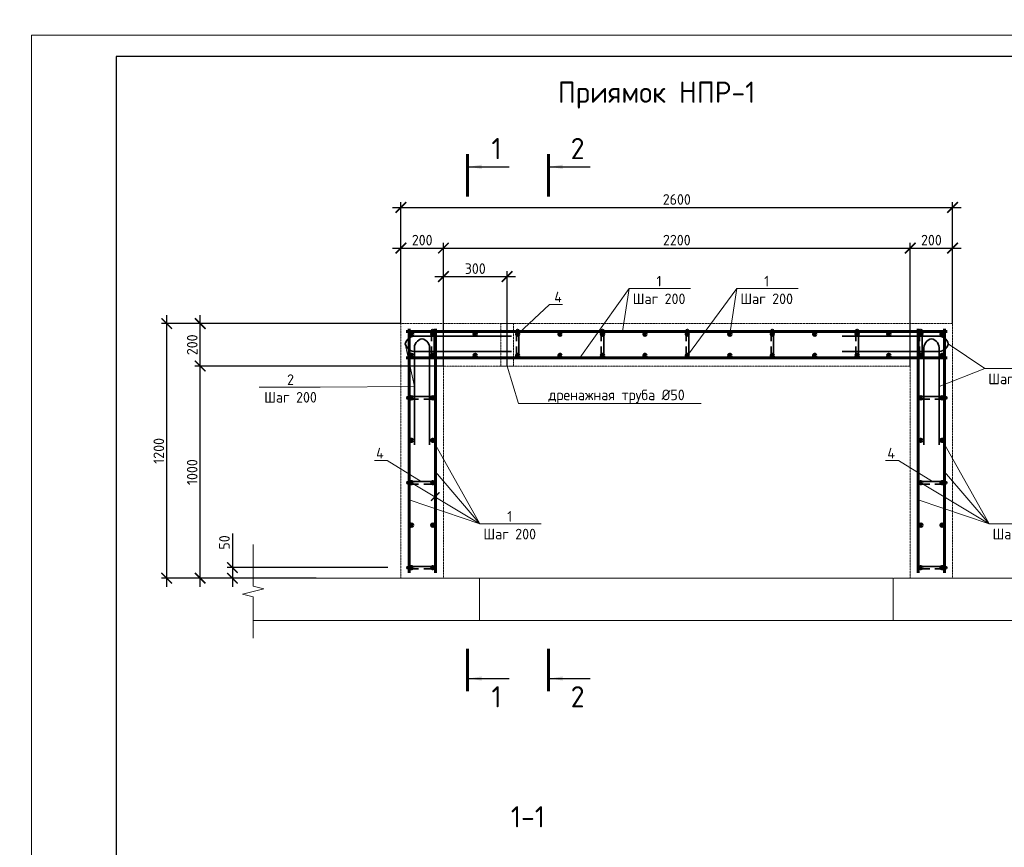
# Model space of a CAD drawing. Header units: millimetres. Extents: x 130535 to 1380046, y -231620 to 121434.
# Tile 37 of 135: x 344320 to 367523, y 15076 to 34578. Entities that reach past the tile are written whole.
import ezdxf
from ezdxf import colors
from ezdxf.entities.mleader import LeaderData, LeaderLine
from ezdxf.enums import TextEntityAlignment as Align
from ezdxf.math import Vec2, Vec3

# ---------------------------------------------------------------- set-up
doc = ezdxf.new("R2010")
doc.units = ezdxf.units.MM
doc.linetypes.add('DASHED', pattern=[7, 5, -2, 0])
doc.layers.get('DEFPOINTS').update_dxf_attribs({"lineweight": 0})
for name, color, linetype, lineweight in [('!PIARENA-KR-ADDITIONAL TEXT_ВЫНОСКИ', 7, 'Continuous', 13), ('Основная 0.35', 7, 'Continuous', 35), ('Основная 0.60', 7, 'Continuous', 60), ('РАЗМЕРЫ', 7, 'Continuous', 9), ('Символы 0.20', 7, 'Continuous', 20), ('Текст 5.00', 7, 'Continuous', 50), ('Тонкая', 7, 'Continuous', 20), ('Тонкая 0.20', 7, 'Continuous', 20), ('ТОНКИЕ', 7, 'Continuous', 9), ('Штриховая 0.20', 7, 'DASHED', 20)]:
    doc.layers.add(name, color=color, linetype=linetype, lineweight=lineweight)
doc.layers.add('ТОЛСТЫЕ_ОСНОВНЫЕ', color=7, linetype='Continuous')
doc.styles.add('!Main', font='isocpeui.ttf')
doc.styles.add('GOST-2.304_Type-B', font='GOST_Common.ttf')
doc.dimstyles.new('СПДС', dxfattribs={"dimscale": 100, "dimtxt": 2.5, "dimasz": 2.5, "dimexe": 1.25, "dimexo": 0, "dimtad": 1, "dimdec": 0, "dimtxsty": 'GOST-2.304_Type-B', "dimblk": 'ARCHTICK', "dimcen": 2.5, "dimdle": 2, "dimadec": 0, "dimazin": 2, "dimtfac": 0.75, "dimtdec": 0, "dimtmove": 1, "dimatfit": 3, "dimfxl": 1, "dimtolj": 1, "dimarcsym": 1})

# ---------------------------------------------------------------- blocks, each defined once
blk = doc.blocks.new('*U1415')
at = {"layer": 'ТОЛСТЫЕ_ОСНОВНЫЕ'}
blk.add_lwpolyline([(20, 5), (589, 5), (589, 415), (20, 415)], close=True, dxfattribs=at)
at = {"layer": 'ТОНКИЕ'}
blk.add_lwpolyline([(0, 0), (594, 0), (594, 420), (0, 420)], close=True, dxfattribs=at)
blk = doc.blocks.new('_ArchTick')
at = {"color": 0, "linetype": 'ByBlock', "const_width": 0.15}
blk.add_lwpolyline([(-0.5, -0.5), (0.5, 0.5)], dxfattribs=at)
blk = doc.blocks.new('*D429')
at = {"layer": 'DEFPOINTS', "color": 0, "linetype": 'Continuous', "lineweight": 0, "transparency": 16777216}
for p in [(352993, 21667), (349333, 21417), (351305, 21417)]:
    blk.add_point(p, dxfattribs=at)
at = {"layer": 'РАЗМЕРЫ', "color": 0, "linetype": 'Continuous', "lineweight": -2, "transparency": 16777216}
for p, q in [((349333, 22473), (349333, 21667)), ((349333, 21867), (349333, 21217)), ((352993, 21667), (349208, 21667)), ((351305, 21417), (349208, 21417))]:
    blk.add_line(p, q, dxfattribs=at)
at = {"layer": 'РАЗМЕРЫ', "color": 0, "linetype": 'Continuous', "lineweight": -2, "transparency": 16777216, "xscale": 250, "yscale": 250, "zscale": 250}
for p, rotation in [((349333, 21667), 90), ((349333, 21417), 270)]:
    blk.add_blockref('_ArchTick', p, dxfattribs=dict(at, rotation=rotation))
at = {"layer": 'РАЗМЕРЫ', "color": 0, "linetype": 'Continuous', "lineweight": 0, "transparency": 16777216, "insert": (349145, 22260), "char_height": 250, "attachment_point": 5, "rotation": 90, "style": 'GOST-2.304_Type-B'}
blk.add_mtext('\\A1;50', dxfattribs=at)
blk = doc.blocks.new('*D430')
at = {"layer": 'DEFPOINTS', "color": 0, "linetype": 'Continuous', "lineweight": 0, "transparency": 16777216}
for p in [(348573, 26417), (354305, 26417), (349824, 21417)]:
    blk.add_point(p, dxfattribs=at)
at = {"layer": 'РАЗМЕРЫ', "color": 0, "linetype": 'Continuous', "lineweight": -2, "transparency": 16777216}
for p, q in [((348573, 21217), (348573, 26617)), ((354305, 26417), (348448, 26417)), ((349824, 21417), (348448, 21417))]:
    blk.add_line(p, q, dxfattribs=at)
at = {"layer": 'РАЗМЕРЫ', "color": 0, "linetype": 'Continuous', "lineweight": -2, "transparency": 16777216, "xscale": 250, "yscale": 250, "zscale": 250}
for p, rotation in [((348573, 26417), 90), ((348573, 21417), 270)]:
    blk.add_blockref('_ArchTick', p, dxfattribs=dict(at, rotation=rotation))
at = {"layer": 'РАЗМЕРЫ', "color": 0, "linetype": 'Continuous', "lineweight": 0, "transparency": 16777216, "insert": (348386, 23917), "char_height": 250, "attachment_point": 5, "rotation": 90, "style": 'GOST-2.304_Type-B'}
blk.add_mtext('\\A1;1000', dxfattribs=at)
blk = doc.blocks.new('*D431')
at = {"layer": 'DEFPOINTS', "color": 0, "linetype": 'Continuous', "lineweight": 0, "transparency": 16777216}
for p in [(348573, 27417), (353305, 27417), (354305, 26417)]:
    blk.add_point(p, dxfattribs=at)
at = {"layer": 'РАЗМЕРЫ', "color": 0, "linetype": 'Continuous', "lineweight": -2, "transparency": 16777216}
for p, q in [((348573, 26217), (348573, 27617)), ((353305, 27417), (348448, 27417)), ((354305, 26417), (348448, 26417))]:
    blk.add_line(p, q, dxfattribs=at)
at = {"layer": 'РАЗМЕРЫ', "color": 0, "linetype": 'Continuous', "lineweight": -2, "transparency": 16777216, "xscale": 250, "yscale": 250, "zscale": 250}
for p, rotation in [((348573, 27417), 90), ((348573, 26417), 270)]:
    blk.add_blockref('_ArchTick', p, dxfattribs=dict(at, rotation=rotation))
at = {"layer": 'РАЗМЕРЫ', "color": 0, "linetype": 'Continuous', "lineweight": 0, "transparency": 16777216, "insert": (348386, 26917), "char_height": 250, "attachment_point": 5, "rotation": 90, "style": 'GOST-2.304_Type-B'}
blk.add_mtext('\\A1;200', dxfattribs=at)
blk = doc.blocks.new('*D432')
at = {"layer": 'DEFPOINTS', "color": 0, "linetype": 'Continuous', "lineweight": 0, "transparency": 16777216}
for p in [(354305, 29196), (353305, 27417), (354305, 26417)]:
    blk.add_point(p, dxfattribs=at)
at = {"layer": 'РАЗМЕРЫ', "color": 0, "linetype": 'Continuous', "lineweight": -2, "transparency": 16777216}
for p, q in [((353305, 27417), (353305, 29321)), ((354305, 26417), (354305, 29321)), ((353105, 29196), (354505, 29196))]:
    blk.add_line(p, q, dxfattribs=at)
at = {"layer": 'РАЗМЕРЫ', "color": 0, "linetype": 'Continuous', "lineweight": -2, "transparency": 16777216, "xscale": 250, "yscale": 250, "zscale": 250, "rotation": 180}
blk.add_blockref('_ArchTick', (353305, 29196), dxfattribs=at)
at = {"layer": 'РАЗМЕРЫ', "color": 0, "linetype": 'Continuous', "lineweight": -2, "transparency": 16777216, "xscale": 250, "yscale": 250, "zscale": 250}
blk.add_blockref('_ArchTick', (354305, 29196), dxfattribs=at)
at = {"layer": 'РАЗМЕРЫ', "color": 0, "linetype": 'Continuous', "lineweight": 0, "transparency": 16777216, "insert": (353805, 29384), "char_height": 250, "attachment_point": 5, "style": 'GOST-2.304_Type-B'}
blk.add_mtext('\\A1;200', dxfattribs=at)
blk = doc.blocks.new('*D433')
at = {"layer": 'DEFPOINTS', "color": 0, "linetype": 'Continuous', "lineweight": 0, "transparency": 16777216}
for p in [(365305, 29196), (354305, 26417), (365305, 26417)]:
    blk.add_point(p, dxfattribs=at)
at = {"layer": 'РАЗМЕРЫ', "color": 0, "linetype": 'Continuous', "lineweight": -2, "transparency": 16777216}
for p, q in [((354305, 26417), (354305, 29321)), ((365305, 26417), (365305, 29321)), ((354105, 29196), (365505, 29196))]:
    blk.add_line(p, q, dxfattribs=at)
at = {"layer": 'РАЗМЕРЫ', "color": 0, "linetype": 'Continuous', "lineweight": -2, "transparency": 16777216, "xscale": 250, "yscale": 250, "zscale": 250, "rotation": 180}
blk.add_blockref('_ArchTick', (354305, 29196), dxfattribs=at)
at = {"layer": 'РАЗМЕРЫ', "color": 0, "linetype": 'Continuous', "lineweight": -2, "transparency": 16777216, "xscale": 250, "yscale": 250, "zscale": 250}
blk.add_blockref('_ArchTick', (365305, 29196), dxfattribs=at)
at = {"layer": 'РАЗМЕРЫ', "color": 0, "linetype": 'Continuous', "lineweight": 0, "transparency": 16777216, "insert": (359805, 29384), "char_height": 250, "attachment_point": 5, "style": 'GOST-2.304_Type-B'}
blk.add_mtext('\\A1;2200', dxfattribs=at)
blk = doc.blocks.new('*D434')
at = {"layer": 'DEFPOINTS', "color": 0, "linetype": 'Continuous', "lineweight": 0, "transparency": 16777216}
for p in [(366305, 29196), (366305, 27417), (365305, 26417)]:
    blk.add_point(p, dxfattribs=at)
at = {"layer": 'РАЗМЕРЫ', "color": 0, "linetype": 'Continuous', "lineweight": -2, "transparency": 16777216}
for p, q in [((365305, 26417), (365305, 29321)), ((366305, 27417), (366305, 29321)), ((365105, 29196), (366505, 29196))]:
    blk.add_line(p, q, dxfattribs=at)
at = {"layer": 'РАЗМЕРЫ', "color": 0, "linetype": 'Continuous', "lineweight": -2, "transparency": 16777216, "xscale": 250, "yscale": 250, "zscale": 250, "rotation": 180}
blk.add_blockref('_ArchTick', (365305, 29196), dxfattribs=at)
at = {"layer": 'РАЗМЕРЫ', "color": 0, "linetype": 'Continuous', "lineweight": -2, "transparency": 16777216, "xscale": 250, "yscale": 250, "zscale": 250}
blk.add_blockref('_ArchTick', (366305, 29196), dxfattribs=at)
at = {"layer": 'РАЗМЕРЫ', "color": 0, "linetype": 'Continuous', "lineweight": 0, "transparency": 16777216, "insert": (365805, 29384), "char_height": 250, "attachment_point": 5, "style": 'GOST-2.304_Type-B'}
blk.add_mtext('\\A1;200', dxfattribs=at)
blk = doc.blocks.new('A$C862932c0')
at = {"layer": 'Основная 0.35'}
for p, q in [((130, 6), (6, 6)), ((6, -6), (56, -6)), ((130, -6), (80, -6))]:
    blk.add_line(p, q, dxfattribs=at)
for centre, start, end in [((6, 0), 90, 270), ((130, 0), 270, 90)]:
    blk.add_arc(centre, 6, start, end, dxfattribs=at)
blk = doc.blocks.new('_None')
blk = doc.blocks.new('*D424')
at = {"layer": 'DEFPOINTS', "color": 0, "linetype": 'Continuous', "lineweight": 0, "transparency": 16777216}
for p in [(366305, 30155), (353305, 28917), (366305, 28917)]:
    blk.add_point(p, dxfattribs=at)
at = {"layer": 'РАЗМЕРЫ', "color": 0, "linetype": 'Continuous', "lineweight": -2, "transparency": 16777216}
for p, q in [((353305, 28917), (353305, 30280)), ((366305, 28917), (366305, 30280)), ((353105, 30155), (366505, 30155))]:
    blk.add_line(p, q, dxfattribs=at)
at = {"layer": 'РАЗМЕРЫ', "color": 0, "linetype": 'Continuous', "lineweight": -2, "transparency": 16777216, "xscale": 250, "yscale": 250, "zscale": 250, "rotation": 180}
blk.add_blockref('_ArchTick', (353305, 30155), dxfattribs=at)
at = {"layer": 'РАЗМЕРЫ', "color": 0, "linetype": 'Continuous', "lineweight": -2, "transparency": 16777216, "xscale": 250, "yscale": 250, "zscale": 250}
blk.add_blockref('_ArchTick', (366305, 30155), dxfattribs=at)
at = {"layer": 'РАЗМЕРЫ', "color": 0, "linetype": 'Continuous', "lineweight": 0, "transparency": 16777216, "insert": (359805, 30342), "char_height": 250, "attachment_point": 5, "style": 'GOST-2.304_Type-B'}
blk.add_mtext('\\A1;2600', dxfattribs=at)
blk = doc.blocks.new('*D425')
at = {"layer": 'DEFPOINTS', "color": 0, "linetype": 'Continuous', "lineweight": 0, "transparency": 16777216}
for p in [(347785, 27417), (351305, 27417), (349824, 21417)]:
    blk.add_point(p, dxfattribs=at)
at = {"layer": 'РАЗМЕРЫ', "color": 0, "linetype": 'Continuous', "lineweight": -2, "transparency": 16777216}
for p, q in [((347785, 21217), (347785, 27617)), ((351305, 27417), (347660, 27417)), ((349824, 21417), (347660, 21417))]:
    blk.add_line(p, q, dxfattribs=at)
at = {"layer": 'РАЗМЕРЫ', "color": 0, "linetype": 'Continuous', "lineweight": -2, "transparency": 16777216, "xscale": 250, "yscale": 250, "zscale": 250}
for p, rotation in [((347785, 27417), 90), ((347785, 21417), 270)]:
    blk.add_blockref('_ArchTick', p, dxfattribs=dict(at, rotation=rotation))
at = {"layer": 'РАЗМЕРЫ', "color": 0, "linetype": 'Continuous', "lineweight": 0, "transparency": 16777216, "insert": (347598, 24417), "char_height": 250, "attachment_point": 5, "rotation": 90, "style": 'GOST-2.304_Type-B'}
blk.add_mtext('\\A1;1200', dxfattribs=at)
blk = doc.blocks.new('*D426')
at = {"layer": 'DEFPOINTS', "color": 0, "linetype": 'Continuous', "lineweight": 0, "transparency": 16777216}
for p in [(355805, 28525), (354305, 26417), (355805, 26417)]:
    blk.add_point(p, dxfattribs=at)
at = {"layer": 'РАЗМЕРЫ', "color": 0, "linetype": 'Continuous', "lineweight": -2, "transparency": 16777216}
for p, q in [((354305, 26417), (354305, 28650)), ((355805, 26417), (355805, 28650)), ((354105, 28525), (356005, 28525))]:
    blk.add_line(p, q, dxfattribs=at)
at = {"layer": 'РАЗМЕРЫ', "color": 0, "linetype": 'Continuous', "lineweight": -2, "transparency": 16777216, "xscale": 250, "yscale": 250, "zscale": 250, "rotation": 180}
blk.add_blockref('_ArchTick', (354305, 28525), dxfattribs=at)
at = {"layer": 'РАЗМЕРЫ', "color": 0, "linetype": 'Continuous', "lineweight": -2, "transparency": 16777216, "xscale": 250, "yscale": 250, "zscale": 250}
blk.add_blockref('_ArchTick', (355805, 28525), dxfattribs=at)
at = {"layer": 'РАЗМЕРЫ', "color": 0, "linetype": 'Continuous', "lineweight": 0, "transparency": 16777216, "insert": (355055, 28712), "char_height": 250, "attachment_point": 5, "style": 'GOST-2.304_Type-B'}
blk.add_mtext('\\A1;300', dxfattribs=at)

msp = doc.modelspace()

# ---------------------------------------------------------------- linework, layer by layer
at = {"layer": 'Основная 0.35'}
for p, q in [((353406.7, 26939.9), (353406.7, 26941.7)), ((355906.7, 27121.1), (353656.7, 27121.1)), ((353801.6, 27061.5), (353799.8, 27061.5)), ((363703, 27121.1), (365953, 27121.1)), ((365808.1, 27061.5), (365809.9, 27061.5)), ((366203, 26939.9), (366203, 26941.7)), ((353620.5, 24561.5), (353620.5, 26811.5)), ((355906.7, 26760.5), (353656.7, 26760.5)), ((353981, 24561.5), (353981, 26811.5)), ((363703, 26760.5), (365953, 26760.5)), ((365628.7, 24561.5), (365628.7, 26811.5)), ((365989.3, 24561.5), (365989.3, 26811.5))]:
    msp.add_line(p, q, dxfattribs=at)
for centre, start, end in [((353634.1, 26889.1), 84.44835, 167.41224), ((353634.1, 26992.5), 192.58776, 275.55165), ((353852.4, 26834), 102.58776, 185.55165), ((353749, 26834), 354.44835, 77.41224), ((365860.7, 26834), 102.58776, 185.55165), ((365757.3, 26834), 354.44835, 77.41224), ((365975.6, 26889.1), 12.58776, 95.55165), ((365975.6, 26992.5), 264.44835, 347.41224)]:
    msp.add_arc(centre, 233.1, start, end, dxfattribs=at)
at = {"layer": 'Основная 0.60'}
for p, q in [((366179.9, 27226.9), (353429.9, 27226.9)), ((353494.9, 27291.9), (353494.9, 21541.9)), ((354114.9, 27291.9), (354114.9, 21541.9)), ((365494.9, 27291.9), (365494.9, 21541.9)), ((366114.9, 27291.9), (366114.9, 21541.9)), ((366179.9, 26606.9), (353429.9, 26606.9))]:
    msp.add_line(p, q, dxfattribs=at)
for centre in [(353554.9, 27166.9), (353554.9, 27166.9), (354054.9, 27166.9), (355054.9, 27166.9), (356054.9, 27166.9), (357054.9, 27166.9), (358054.9, 27166.9), (359054.9, 27166.9), (360054.9, 27166.9), (361054.9, 27166.9), (362054.9, 27166.9), (363054.9, 27166.9), (364054.9, 27166.9), (364800.7, 27166.9), (365554.9, 27166.9), (366054.9, 27166.9), (353554.9, 26666.9), (354054.9, 26666.9), (355054.9, 26666.9), (356054.9, 26666.9), (357054.9, 26666.9), (358054.9, 26666.9), (359054.9, 26666.9), (360054.9, 26666.9), (361054.9, 26666.9), (362054.9, 26666.9), (363054.9, 26666.9), (364054.9, 26666.9), (364800.7, 26666.9), (365554.9, 26666.9), (366054.9, 26666.9), (353554.9, 25666.9), (354054.9, 25666.9), (365554.9, 25666.9), (366054.9, 25666.9), (353554.9, 24666.9), (354054.9, 24666.9), (365554.9, 24666.9), (366054.9, 24666.9), (353554.9, 23666.9), (354054.9, 23666.9), (365554.9, 23666.9), (366054.9, 23666.9), (353554.9, 22666.9), (354054.9, 22666.9), (365554.9, 22666.9), (366054.9, 22666.9), (353554.9, 21666.9), (354054.9, 21666.9), (365554.9, 21666.9), (366054.9, 21666.9)]:
    msp.add_circle(centre, 30, dxfattribs=at)
at = {"layer": 'РАЗМЕРЫ', "linetype": 'Continuous', "lineweight": 0}
for p, q in [((357519.7, 26606.9), (358685.6, 28242.5)), ((360054.9, 26666.9), (361220.7, 28242.5)), ((355165.6, 22699.3), (354114.9, 23923.5)), ((367165.6, 22699.3), (366114.9, 23923.5)), ((353554.9, 23666.9), (355165.6, 22699.3)), ((365554.9, 23666.9), (367165.6, 22699.3)), ((355165.6, 22699.3), (353494.9, 23264.5)), ((367165.6, 22699.3), (365494.9, 23264.5))]:
    msp.add_line(p, q, dxfattribs=at)
at = {"layer": 'Символы 0.20'}
msp.add_lwpolyline([(367063.9, 26355.5), (365989.3, 25936.5)], dxfattribs=at)
at = {"layer": 'Тонкая'}
msp.add_lwpolyline([(349823.9, 20002.1), (349823.9, 20152.1), (349823.9, 20981.6), (349573.9, 21044.1), (350073.9, 21169.1), (349823.9, 21231.6), (349823.9, 22061.1), (349823.9, 22211.1)], dxfattribs=at)
at = {"layer": 'Тонкая 0.20'}
msp.add_line((349823.9, 21416.9), (355154.9, 21416.9), dxfattribs=at)
at = {"layer": 'Тонкая 0.20', "ltscale": 6}
for p, q in [((364919.6, 21416.9), (368922.2, 21416.9)), ((349823.9, 20416.9), (368922.2, 20416.9))]:
    msp.add_line(p, q, dxfattribs=at)
at = {"layer": 'Тонкая 0.20'}
msp.add_lwpolyline([(355154.9, 21416.9), (364904.9, 21416.8), (364904.9, 20416.9), (355154.9, 20416.9)], close=True, dxfattribs=at)
at = {"layer": 'ТОНКИЕ', "linetype": 'Continuous', "lineweight": 25, "ltscale": 200}
for p, q in [((354906.6, 31111.3), (355856.6, 31111.3)), ((356817.1, 31111.3), (357767.1, 31111.3)), ((354906.6, 19053.5), (355856.6, 19053.5)), ((356817.1, 19053.5), (357767.1, 19053.5))]:
    msp.add_line(p, q, dxfattribs=at)
at = {"layer": 'ТОНКИЕ', "linetype": 'Continuous', "lineweight": 25, "ltscale": 200, "const_width": 70}
for points in [[(354871.6, 31411.3), (354871.6, 30411.3)], [(356782.1, 31411.3), (356782.1, 30411.3)], [(354871.6, 18753.5), (354871.6, 19753.5)], [(356782.1, 18753.5), (356782.1, 19753.5)]]:
    msp.add_lwpolyline(points, dxfattribs=at)
at = {"layer": 'ТОНКИЕ', "linetype": 'Continuous', "lineweight": 25, "ltscale": 200}
for points in [[(354906.6, 31111.3), (355207.1, 31161.6), (355207.1, 31061)], [(356817.1, 31111.3), (357117.6, 31161.6), (357117.6, 31061)], [(354906.6, 19053.5), (355207.1, 19103.8), (355207.1, 19003.3)], [(356817.1, 19053.5), (357117.6, 19103.8), (357117.6, 19003.3)]]:
    msp.add_solid(points, dxfattribs=at)
at = {"layer": 'Штриховая 0.20'}
msp.add_lwpolyline([(366304.9, 21416.9), (366304.9, 27416.9), (353304.9, 27416.9), (353304.9, 21416.9), (354304.9, 21416.9), (354304.9, 26416.9), (365304.9, 26416.9), (365304.9, 21416.9), (366304.9, 21416.9)], dxfattribs=at)
msp.add_lwpolyline([(355654.9, 27416.9), (355654.9, 26416.9), (355954.9, 26416.9), (355954.9, 27416.9)], close=True, dxfattribs=at)

# ---------------------------------------------------------------- block references
at = {"xscale": 100, "yscale": 100, "zscale": 100}
msp.add_blockref('*U1415', (344595.6, -7790.1), dxfattribs=at)
at = {"layer": 'Символы 0.20'}
for name, p, xscale, yscale, zscale, rotation in [('A$C862932c0', (354054.9, 27280.8), 5, 5, 5, 270), ('A$C862932c0', (356054.9, 27280.8), 5, 5, 5, 270), ('A$C862932c0', (358054.9, 27280.8), 5, 5, 5, 270), ('A$C862932c0', (360054.9, 27280.8), 5, 5, 5, 270), ('A$C862932c0', (362054.9, 27280.8), 5, 5, 5, 270), ('A$C862932c0', (364054.9, 27280.8), 5, 5, 5, 270), ('A$C862932c0', (365554.9, 27280.8), 5, 5, 5, 270), ('_ArchTick', (354114.9, 23341.7), 200, 200, 200, 180.0000000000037)]:
    msp.add_blockref(name, p, dxfattribs=dict(at, xscale=xscale, yscale=yscale, zscale=zscale, rotation=rotation))
at = {"layer": 'Символы 0.20', "yscale": 5, "zscale": 5}
for p, xscale in [((353440.9, 25666.9), 5), ((366168.8, 25666.9), -5), ((353440.9, 23666.9), 5), ((366168.8, 23666.9), -5), ((353440.9, 21666.9), 5), ((366168.8, 21666.9), -5)]:
    msp.add_blockref('A$C862932c0', p, dxfattribs=dict(at, xscale=xscale))

# ---------------------------------------------------------------- texts
at = {"layer": 'Текст 5.00', "style": 'GOST-2.304_Type-B'}
for s, p in [('Приямок НПР-1', (359328.7, 32869.2)), ('1-1', (356296, 15795.7))]:
    msp.add_text(s, height=500, dxfattribs=at).set_placement(p, align=Align.MIDDLE_CENTER)
at = {"layer": 'ТОНКИЕ', "linetype": 'Continuous', "lineweight": 0, "char_height": 500, "attachment_point": 5, "style": 'GOST-2.304_Type-B'}
for s, insert in [('1', (355556.6, 31541.3)), ('2', (357467.1, 31541.3)), ('1', (355556.6, 18623.5)), ('2', (357467.1, 18623.5))]:
    msp.add_mtext_dynamic_manual_height_columns(s, width=723.88, gutter_width=25, heights=[0], dxfattribs=dict(at, insert=insert))

# ---------------------------------------------------------------- dimensions: what is measured, and where the dimension line sits
at = {"layer": 'РАЗМЕРЫ', "color": 3, "linetype": 'Continuous', "lineweight": 0}
for base, p1, p2, picture, middle in [((366304.9, 30154.9), (353304.9, 28916.9), (366304.9, 28916.9), '*D424', (359804.9, 30342.4)), ((354304.9, 29196.4), (353304.9, 27416.9), (354304.9, 26416.9), '*D432', (353804.9, 29383.9)), ((365304.9, 29196.4), (354304.9, 26416.9), (365304.9, 26416.9), '*D433', (359804.9, 29383.9)), ((366304.9, 29196.4), (365304.9, 26416.9), (366304.9, 27416.9), '*D434', (365804.9, 29383.9)), ((355804.9, 28524.9), (354304.9, 26416.9), (355804.9, 26416.9), '*D426', (355054.9, 28712.4))]:
    dim = msp.add_linear_dim(base=base, p1=p1, p2=p2, dimstyle='СПДС', override={"dimlfac": 0.2}, dxfattribs=at)
    dim.commit()
    dim.dimension.update_dxf_attribs({"geometry": picture, "text_midpoint": middle})
for base, p1, p2, angle, picture, middle in [((347785.4, 27416.9), (349823.9, 21416.9), (351304.9, 27416.9), 90, '*D425', (347597.9, 24416.9)), ((348573.1, 27416.9), (354304.9, 26416.9), (353304.9, 27416.9), 270, '*D431', (348385.6, 26916.9)), ((348573.1, 26416.9), (349823.9, 21416.9), (354304.9, 26416.9), 270, '*D430', (348385.6, 23916.9))]:
    dim = msp.add_linear_dim(base=base, p1=p1, p2=p2, angle=angle, dimstyle='СПДС', override={"dimlfac": 0.2}, dxfattribs=at)
    dim.commit()
    dim.dimension.update_dxf_attribs({"geometry": picture, "text_midpoint": middle})
dim = msp.add_linear_dim(base=(349332.8, 21416.9), p1=(352992.6, 21666.9), p2=(351304.9, 21416.9), angle=270, dimstyle='СПДС', override={"dimlfac": 0.2}, dxfattribs=at)
dim.commit()
dim.dimension.update_dxf_attribs({"geometry": '*D429', "text_midpoint": (349314, 22260), "dimtype": 160})

# ---------------------------------------------------------------- leaders
at = {"layer": '!PIARENA-KR-ADDITIONAL TEXT_ВЫНОСКИ', "ltscale": 30}
ml = msp.add_multileader_mtext('Standard', dxfattribs=at)
ml.set_content('{\\fISOCPEUR|b0|i0|c0|p34;\\C256;поз.2 нижняя %%c10 А500С, шаг 200х200\\P поз.1   верхняя %%c10 А500С, шаг 200х200\\Pфоновая арматура, раскладку начинать \\Pвдоль цифровых осей}', color=3, style='!Main')
ml.set_leader_properties(color=256, linetype='ByLayer', lineweight=-1)
ml.build(insert=Vec2(0, 0))
ml.multileader.update_dxf_attribs({"text_left_attachment_type": 6, "text_right_attachment_type": 6, "dogleg_length": 0.339, "arrow_head_size": 160000, "scale": 100})
ctx = ml.context
ctx.base_point, ctx.scale, ctx.char_height, ctx.arrow_head_size, ctx.landing_gap_size, ctx.plane_origin = Vec3(817359.6, 17503.3), 100, 250, 160000, 0, Vec3(823407.5, 13210.4)
ctx.left_attachment, ctx.right_attachment, ctx.text_align_type = 6, 6, 1
notes = []
notes.append((ctx, [(0, (1, 1, 0), (823868.6, 17503.3), (-1, 0), 33.9, [(0, [(825874.7, 16893)], 0, [])])]))
ctx.mtext.insert, ctx.mtext.width, ctx.mtext.alignment, ctx.mtext.flow_direction = Vec3(820597.1, 17828.3), 10171.308, 2, 5
at = {"layer": 'Символы 0.20'}
ml = msp.add_multileader_mtext('Standard', dxfattribs=at)
ml.set_content('1\\PШаг 200', color=256, style='GOST-2.304_Type-B')
ml.set_leader_properties(color=256, linetype='ByLayer', lineweight=-1)
ml.set_arrow_properties(name='NONE')
ml.build(insert=Vec2(0, 0))
ml.multileader.update_dxf_attribs({"text_left_attachment_type": 6, "text_right_attachment_type": 6, "dogleg_length": 1, "arrow_head_size": 18, "scale": 20})
ctx = ml.context
ctx.base_point, ctx.scale, ctx.char_height, ctx.arrow_head_size, ctx.landing_gap_size, ctx.plane_origin = Vec3(358785.6, 28242.5), 20, 250, 18, 9, Vec3(354934.9, 28109.1)
ctx.left_attachment, ctx.right_attachment, ctx.text_align_type = 6, 6, 1
notes.append((ctx, [(0, (1, 1, 0), (358685.6, 28242.5), (1, 0), 100, [(0, [(358529, 27226.9)], 0, [])])]))
ctx.mtext.insert, ctx.mtext.alignment, ctx.mtext.flow_direction = Vec3(359387.4, 28542.5), 2, 5
ml = msp.add_multileader_mtext('Standard', dxfattribs=at)
ml.set_content('1\\PШаг 200', color=256, style='GOST-2.304_Type-B')
ml.set_leader_properties(color=256, linetype='ByLayer', lineweight=-1)
ml.set_arrow_properties(name='NONE')
ml.build(insert=Vec2(0, 0))
ml.multileader.update_dxf_attribs({"text_left_attachment_type": 6, "text_right_attachment_type": 6, "dogleg_length": 1, "arrow_head_size": 18, "scale": 20})
ctx = ml.context
ctx.base_point, ctx.scale, ctx.char_height, ctx.arrow_head_size, ctx.landing_gap_size, ctx.plane_origin = Vec3(361320.7, 28242.5), 20, 250, 18, 9, Vec3(357470, 28109.1)
ctx.left_attachment, ctx.right_attachment, ctx.text_align_type = 6, 6, 1
notes.append((ctx, [(0, (1, 1, 0), (361220.7, 28242.5), (1, 0), 100, [(0, [(361054.9, 27166.9)], 0, [])])]))
ctx.mtext.insert, ctx.mtext.alignment, ctx.mtext.flow_direction = Vec3(361922.5, 28542.5), 2, 5
ml = msp.add_multileader_mtext('Standard', dxfattribs=at)
ml.set_content('4', color=256, style='GOST-2.304_Type-B')
ml.set_leader_properties(color=256, linetype='ByLayer', lineweight=-1)
ml.set_arrow_properties(name='NONE')
ml.build(insert=Vec2(0, 0))
ml.multileader.update_dxf_attribs({"text_left_attachment_type": 6, "text_right_attachment_type": 6, "dogleg_length": 1, "arrow_head_size": 18, "scale": 20})
ctx = ml.context
ctx.base_point, ctx.scale, ctx.char_height, ctx.arrow_head_size, ctx.landing_gap_size, ctx.plane_origin = Vec3(356908.9, 27867.6), 20, 250, 18, 9, Vec3(355176.9, 25428.7)
ctx.left_attachment, ctx.right_attachment = 6, 6
notes.append((ctx, [(0, (1, 1, 0), (356808.9, 27867.6), (1, 0), 100, [(0, [(356084.9, 27190.8)], 0, [])])]))
ctx.mtext.insert, ctx.mtext.flow_direction = Vec3(356917.9, 28167.6), 5
ml = msp.add_multileader_mtext('Standard', dxfattribs=at)
ml.set_content('2\\PШаг 200', color=256, style='GOST-2.304_Type-B')
ml.set_leader_properties(color=256, linetype='ByLayer', lineweight=-1)
ml.set_arrow_properties(name='NONE')
ml.build(insert=Vec2(0, 0))
ml.multileader.update_dxf_attribs({"text_left_attachment_type": 6, "text_right_attachment_type": 6, "dogleg_length": 1, "arrow_head_size": 18, "scale": 20})
ctx = ml.context
ctx.base_point, ctx.scale, ctx.char_height, ctx.arrow_head_size, ctx.landing_gap_size, ctx.plane_origin = Vec3(350100.8, 25922), 20, 250, 18, 9, Vec3(350524.5, 27816.1)
ctx.left_attachment, ctx.right_attachment, ctx.text_align_type = 6, 6, 1
notes.append((ctx, [(0, (1, 1, 0), (351404.4, 25922), (-1, 0), 100, [(1, [(353406.7, 26941.7), (353620.5, 25936.5)], 0, [])])]))
ctx.mtext.insert, ctx.mtext.alignment, ctx.mtext.flow_direction = Vec3(350702.6, 26222), 2, 5
ml = msp.add_multileader_mtext('Standard', dxfattribs=at)
ml.set_content('2\\PШаг 200', color=256, style='GOST-2.304_Type-B')
ml.set_leader_properties(color=256, linetype='ByLayer', lineweight=-1)
ml.set_arrow_properties(name='NONE')
ml.build(insert=Vec2(0, 0))
ml.multileader.update_dxf_attribs({"text_left_attachment_type": 6, "text_right_attachment_type": 6, "dogleg_length": 1, "arrow_head_size": 18, "scale": 20})
ctx = ml.context
ctx.base_point, ctx.scale, ctx.char_height, ctx.arrow_head_size, ctx.landing_gap_size, ctx.plane_origin = Vec3(367163.9, 26355.5), 20, 250, 18, 9, Vec3(367585.2, 27816.1)
ctx.left_attachment, ctx.right_attachment, ctx.text_align_type = 6, 6, 1
notes.append((ctx, [(0, (1, 1, 0), (367063.9, 26355.5), (1, 0), 100, [(0, [(366203, 26941.7)], 0, [])])]))
ctx.mtext.insert, ctx.mtext.alignment, ctx.mtext.flow_direction = Vec3(367765.7, 26655.5), 2, 5
ml = msp.add_multileader_mtext('Standard', dxfattribs=at)
ml.set_content('дренажная труба %%C50', color=256, style='GOST-2.304_Type-B')
ml.set_leader_properties(color=256, linetype='ByLayer', lineweight=-1)
ml.set_arrow_properties(name='NONE')
ml.build(insert=Vec2(0, 0))
ml.multileader.update_dxf_attribs({"text_left_attachment_type": 6, "text_right_attachment_type": 6, "dogleg_length": 1, "arrow_head_size": 18, "scale": 20})
ctx = ml.context
ctx.base_point, ctx.scale, ctx.char_height, ctx.arrow_head_size, ctx.landing_gap_size, ctx.plane_origin = Vec3(356715.6, 25536.2), 20, 250, 18, 9, Vec3(355998.6, 22009.4)
ctx.left_attachment, ctx.right_attachment, ctx.text_align_type = 6, 6, 1
notes.append((ctx, [(1, (1, 1, 0), (356076.4, 25536.2), (1, 0), 639.1, [(0, [(355804.9, 26416.9)], 0, [])])]))
ctx.mtext.insert, ctx.mtext.alignment, ctx.mtext.flow_direction = Vec3(358385.2, 25861.2), 2, 5
ml = msp.add_multileader_mtext('Standard', dxfattribs=at)
ml.set_content('1\\PШаг 200', color=256, style='GOST-2.304_Type-B')
ml.set_leader_properties(color=256, linetype='ByLayer', lineweight=-1)
ml.set_arrow_properties(name='NONE')
ml.build(insert=Vec2(0, 0))
ml.multileader.update_dxf_attribs({"text_left_attachment_type": 6, "text_right_attachment_type": 6, "dogleg_length": 1, "arrow_head_size": 18, "scale": 20})
ctx = ml.context
ctx.base_point, ctx.scale, ctx.char_height, ctx.arrow_head_size, ctx.landing_gap_size, ctx.plane_origin = Vec3(355265.6, 22699.3), 20, 250, 18, 9, Vec3(351414.9, 22565.9)
ctx.left_attachment, ctx.right_attachment, ctx.text_align_type = 6, 6, 1
notes.append((ctx, [(0, (1, 1, 0), (355165.6, 22699.3), (1, 0), 100, [(0, [(354054.9, 24666.9)], 0, [])])]))
ctx.mtext.insert, ctx.mtext.alignment, ctx.mtext.flow_direction = Vec3(355867.4, 22999.3), 2, 5
ml = msp.add_multileader_mtext('Standard', dxfattribs=at)
ml.set_content('1\\PШаг 200', color=256, style='GOST-2.304_Type-B')
ml.set_leader_properties(color=256, linetype='ByLayer', lineweight=-1)
ml.set_arrow_properties(name='NONE')
ml.build(insert=Vec2(0, 0))
ml.multileader.update_dxf_attribs({"text_left_attachment_type": 6, "text_right_attachment_type": 6, "dogleg_length": 1, "arrow_head_size": 18, "scale": 20})
ctx = ml.context
ctx.base_point, ctx.scale, ctx.char_height, ctx.arrow_head_size, ctx.landing_gap_size, ctx.plane_origin = Vec3(367265.6, 22699.3), 20, 250, 18, 9, Vec3(363414.9, 22565.9)
ctx.left_attachment, ctx.right_attachment, ctx.text_align_type = 6, 6, 1
notes.append((ctx, [(0, (1, 1, 0), (367165.6, 22699.3), (1, 0), 100, [(0, [(366054.9, 24666.9)], 0, [])])]))
ctx.mtext.insert, ctx.mtext.alignment, ctx.mtext.flow_direction = Vec3(367867.4, 22999.3), 2, 5
ml = msp.add_multileader_mtext('Standard', dxfattribs=at)
ml.set_content('4', color=256, style='GOST-2.304_Type-B')
ml.set_leader_properties(color=256, linetype='ByLayer', lineweight=-1)
ml.set_arrow_properties(name='NONE')
ml.build(insert=Vec2(0, 0))
ml.multileader.update_dxf_attribs({"text_left_attachment_type": 6, "text_right_attachment_type": 6, "dogleg_length": 1, "arrow_head_size": 18, "scale": 20})
ctx = ml.context
ctx.base_point, ctx.scale, ctx.char_height, ctx.arrow_head_size, ctx.landing_gap_size, ctx.plane_origin = Vec3(352710.5, 24190.2), 20, 250, 18, 9, Vec3(352530.9, 23696.9)
ctx.left_attachment, ctx.right_attachment = 6, 6
notes.append((ctx, [(0, (1, 1, 0), (352978.5, 24190.2), (-1, 0), 100, [(0, [(353780.9, 23696.9)], 0, [])])]))
ctx.mtext.insert, ctx.mtext.flow_direction = Vec3(352719.5, 24490.2), 5
ml = msp.add_multileader_mtext('Standard', dxfattribs=at)
ml.set_content('4', color=256, style='GOST-2.304_Type-B')
ml.set_leader_properties(color=256, linetype='ByLayer', lineweight=-1)
ml.set_arrow_properties(name='NONE')
ml.build(insert=Vec2(0, 0))
ml.multileader.update_dxf_attribs({"text_left_attachment_type": 6, "text_right_attachment_type": 6, "dogleg_length": 1, "arrow_head_size": 18, "scale": 20})
ctx = ml.context
ctx.base_point, ctx.scale, ctx.char_height, ctx.arrow_head_size, ctx.landing_gap_size, ctx.plane_origin = Vec3(364758.4, 24190.2), 20, 250, 18, 9, Vec3(364578.8, 23696.9)
ctx.left_attachment, ctx.right_attachment = 6, 6
notes.append((ctx, [(0, (1, 1, 0), (365026.4, 24190.2), (-1, 0), 100, [(0, [(365828.8, 23696.9)], 0, [])])]))
ctx.mtext.insert, ctx.mtext.flow_direction = Vec3(364767.4, 24490.2), 5
for ctx, leaders in notes:
    for number, flags, end, landing, length, lines in leaders:
        leader = LeaderData()
        leader.index, (leader.has_last_leader_line, leader.has_dogleg_vector, leader.attachment_direction) = number, flags
        leader.last_leader_point, leader.dogleg_vector, leader.dogleg_length = Vec3(end), Vec3(landing), length
        for number, points, colour, breaks in lines:
            line = LeaderLine()
            line.index, line.vertices, line.color, line.breaks = number, Vec3.list(points), colors.encode_raw_color(colour), breaks
            leader.lines.append(line)
        ctx.leaders.append(leader)

doc.saveas('drawing.dxf')
